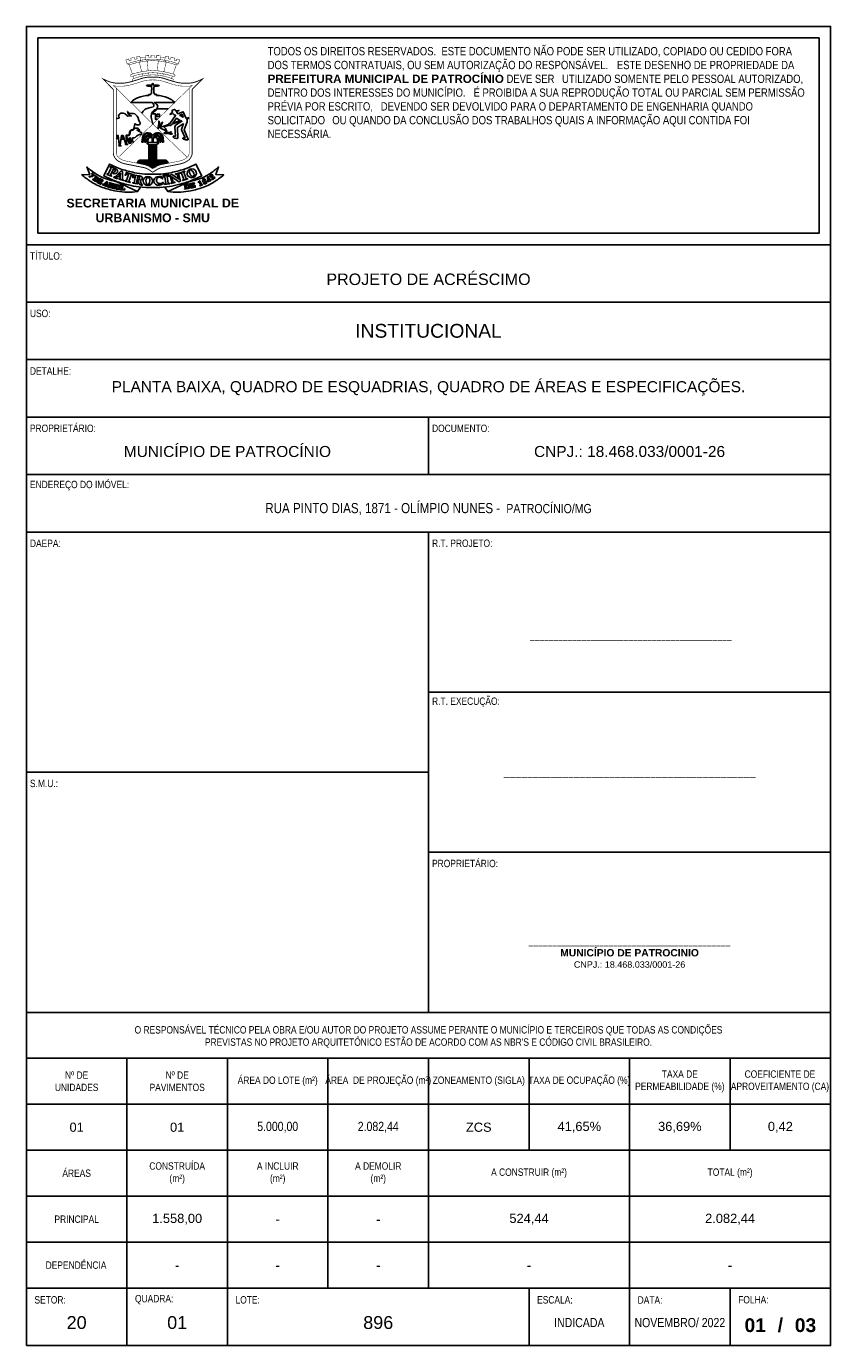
# Model space of a CAD drawing. Header units: millimetres. Extents: x -80 to 444, y 0 to 170.
# Tile 36 of 133: x 68 to 86, y 142 to 170. Entities that reach past the tile are written whole.
import ezdxf

# ---------------------------------------------------------------- set-up
doc = ezdxf.new("R2010")
doc.units = ezdxf.units.MM
doc.styles.add('FORMATO', font='technic_.ttf')
doc.styles.add('R060E100', font='technic_.ttf', dxfattribs={"height": 16})
doc.styles.get("Standard").update_dxf_attribs({"font": 'arial.ttf'})

msp = doc.modelspace()

# ---------------------------------------------------------------- linework, layer by layer
at = {"color": 6}
for p, q in [((77.0211, 161.9875), (77.0211, 160.7375)), ((77.0211, 149.0375), (77.0211, 159.4875)), ((77.0211, 154.2625), (68.2711, 154.2625)), ((81.3961, 141.7875), (81.3961, 143.0375))]:
    msp.add_line(p, q, dxfattribs=at)
msp.add_lwpolyline([(68.2711, 141.7875), (68.2711, 170.4875), (85.7711, 170.4875), (85.7711, 141.7875)], close=True, dxfattribs=at)
at = {"color": 2}
msp.add_lwpolyline([(68.5211, 165.9875), (85.5211, 165.9875), (85.5211, 170.2375), (68.5211, 170.2375)], close=True, dxfattribs=at)
at = {"color": 1, "const_width": 0.00979}
for points in [[(70.5781, 169.4532), (70.5078, 169.6513), (70.4636, 169.6723), (70.4352, 169.7587, -0.0101119), (70.496, 169.7801), (70.5093, 169.737), (70.5522, 169.7503), (70.5393, 169.7937, -0.0135349), (70.6226, 169.8161), (70.6345, 169.7708), (70.6831, 169.7827), (70.6709, 169.8269, -0.0105173), (70.7368, 169.8391), (70.7477, 169.8048), (70.7642, 169.7522), (70.7291, 169.7101), (70.7782, 169.5017)], [(71.5787, 169.6723, 0.0825429), (71.0211, 169.7767, 0.0825429), (70.4636, 169.6723)], [(71.5345, 169.6513, 0.0722397), (71.0211, 169.744, 0.0722397), (70.5078, 169.6513)], [(70.8611, 169.8132, 0.0704916), (70.7495, 169.799)], [(70.9203, 169.5215), (70.902, 169.736), (70.8609, 169.766), (70.8613, 169.8545, -0.0118928), (70.937, 169.8591), (70.9366, 169.8109), (70.9835, 169.8113), (70.9835, 169.8601, -0.005908), (71.0211, 169.8599, -0.005908), (71.0588, 169.8601), (71.0588, 169.8113), (71.1057, 169.8109), (71.1053, 169.8591, -0.0118928), (71.181, 169.8545), (71.1813, 169.766), (71.1402, 169.736), (71.1219, 169.5215)], [(71.2928, 169.799, 0.0704916), (71.1811, 169.8132)], [(71.4642, 169.4532), (71.5345, 169.6513), (71.5787, 169.6723), (71.6071, 169.7587, 0.0101119), (71.5463, 169.7801), (71.533, 169.737), (71.4901, 169.7503), (71.503, 169.7937, 0.0135349), (71.4197, 169.8161), (71.4078, 169.7708), (71.3591, 169.7827), (71.3714, 169.8269, 0.0105173), (71.3055, 169.8391), (71.2946, 169.8048), (71.278, 169.7522), (71.3132, 169.7101), (71.2641, 169.5017)], [(71.437, 169.3003, 0.565968), (71.4673, 169.3272, 0.2738554), (71.4492, 169.3477, 0.0818369), (71.0211, 169.4343, 0.0818369), (70.5931, 169.3477, 0.2738554), (70.575, 169.3272, 0.565968), (70.6053, 169.3003)]]:
    msp.add_lwpolyline(points, format="xyb", dxfattribs=at)
at = {"color": 1}
for points, const_width in [([(70.7555, 169.3479, -0.0171122), (70.5142, 169.2749, -0.0594928), (70.3476, 169.2512, -0.0110952), (70.2544, 169.2512, -0.0879771), (70.0543, 169.2913), (69.9409, 169.3421), (70.1639, 169.1148), (70.1639, 167.732, 0.0798337), (70.1736, 167.6774, 0.1642576), (70.2635, 167.562, 0.0972303), (70.4262, 167.4951), (70.8191, 167.4172, -0.0949465), (70.9243, 167.3761), (71.0211, 167.3151), (71.1179, 167.3761, -0.0949465), (71.2232, 167.4172), (71.6161, 167.4951, 0.0972303), (71.7788, 167.562, 0.1642576), (71.8686, 167.6774, 0.0798337), (71.8784, 167.732), (71.8784, 169.1148), (72.1014, 169.3421), (71.9879, 169.2913, -0.0879771), (71.7879, 169.2512, -0.0110952), (71.6947, 169.2512, -0.0594928), (71.5281, 169.2749, -0.0171122), (71.2868, 169.3479, 0.0972383), (71.0211, 169.3839, 0.0972383)], 0.0196), ([(70.555, 169.4447, 0.2738554), (70.537, 169.4242, 0.565968), (70.5672, 169.3973, -0.0759365), (71.0211, 169.4805, -0.0759365), (71.475, 169.3973, 0.565968), (71.5053, 169.4242, 0.2738554), (71.4873, 169.4447, 0.0709109), (71.0211, 169.5281, 0.0709109)], 0.00979), ([(70.7763, 169.2868, -0.0171122), (70.5308, 169.2124, -0.0594928), (70.349, 169.1866, -0.0110952), (70.253, 169.1866, -0.1039794), (70.1582, 169.2037), (70.2285, 169.1412), (70.2285, 167.7326, 0.0787036), (70.2346, 167.6987, 0.1642576), (70.2991, 167.6159, 0.0972303), (70.4388, 167.5585), (70.8312, 167.4806, -0.0946451), (70.9587, 167.4307), (71.0211, 167.3915), (71.0835, 167.4307, -0.0946451), (71.211, 167.4806), (71.6035, 167.5585, 0.0972303), (71.7432, 167.6159, 0.1642576), (71.8077, 167.6987, 0.0787036), (71.8138, 167.7326), (71.8138, 169.1412), (71.8841, 169.2037, -0.1039794), (71.7893, 169.1866, -0.0110952), (71.6932, 169.1866, -0.0594928), (71.5115, 169.2124, -0.0171122), (71.266, 169.2868, 0.084475), (71.0227, 169.3226, 0.085264)], 0.00979)]:
    msp.add_lwpolyline(points, format="xyb", close=True, dxfattribs=dict(at, const_width=const_width))
at = {"color": 1, "const_width": 0.00979}
for points in [[(70.6129, 169.3551), (70.5947, 169.4065)], [(70.8008, 169.408), (70.7894, 169.4558)], [(70.9282, 169.4277), (70.9243, 169.4745)], [(71.114, 169.4277), (71.118, 169.4745)], [(71.2415, 169.408), (71.2528, 169.4558)], [(71.4293, 169.3551), (71.4476, 169.4065)], [(70.2285, 169.1412), (71.0211, 168.3625), (70.2714, 167.6388)], [(71.7708, 167.6388), (71.0211, 168.3625), (71.8138, 169.1412)]]:
    msp.add_lwpolyline(points, dxfattribs=at)
at = {"color": 1}
for points in [[(70.9996, 169.1225), (71.0009, 169.1395, 0.1753675), (70.9966, 169.1591, -0.1525632), (70.992, 169.1883), (70.9191, 169.1838), (70.9195, 169.1939), (70.9178, 169.1947), (70.9124, 169.1936, -0.0109776), (70.9015, 169.1916, -0.2264449), (70.8956, 169.1934), (70.9012, 169.1946), (70.8852, 169.1967, -0.8279357), (70.885, 169.2007), (70.895, 169.2041, -0.1271777), (70.9178, 169.2057), (70.9191, 169.2108), (71.009, 169.2129), (71.0098, 169.2359, -0.3094406), (71.0211, 169.2513)], [(71.0427, 169.1225), (71.0413, 169.1395, -0.1753675), (71.0457, 169.1591, 0.1525632), (71.0503, 169.1883), (71.1231, 169.1838), (71.1228, 169.1939), (71.1245, 169.1947), (71.1299, 169.1936, 0.0109776), (71.1408, 169.1916, 0.2264449), (71.1467, 169.1934), (71.1411, 169.1946), (71.1571, 169.1967, 0.8279357), (71.1573, 169.2007), (71.1473, 169.2041, 0.1271777), (71.1245, 169.2057), (71.1231, 169.2108), (71.0332, 169.2129), (71.0325, 169.2359, 0.3094406), (71.0211, 169.2513)], [(71.002, 168.8338), (70.5409, 168.8343), (70.5811, 168.8679, -0.0792331), (70.6921, 168.9341, -0.0836903), (70.9387, 168.9872), (70.9387, 169.009), (70.9795, 169.009), (70.9795, 169.024), (70.9942, 169.024)], [(70.7835, 168.596), (70.7994, 168.6229, -0.1501679), (70.8734, 168.6906, -0.0699618), (70.9698, 168.7207, 0.0780417), (71.0299, 168.7405, 0.3306951), (71.0462, 168.7736, 0.2292163), (71.002, 168.8338)], [(71.0211, 168.3625), (70.9984, 168.4462, -0.1189674), (70.9946, 168.579, -0.1256689), (71.0265, 168.6437, -0.1330422), (71.0658, 168.6704, 0.2139135), (71.1277, 168.7287, 0.2204676), (71.1263, 168.7649, 0.2068478), (71.0426, 168.8338)], [(71.0426, 168.8338), (71.5014, 168.8343), (71.4611, 168.8679, 0.0792331), (71.3501, 168.9341, 0.0836903), (71.1036, 168.9872), (71.1036, 169.009), (71.0628, 169.009), (71.0628, 169.024), (71.0481, 169.024)], [(70.2285, 168.4862), (70.2551, 168.4869), (70.2852, 168.4904, 0.3498893), (70.2881, 168.4932, 0.1508016), (70.2834, 168.5173, -0.2455834), (70.2831, 168.5527, -0.0958284), (70.306, 168.5819, -0.3272035), (70.4049, 168.5901, 0.0101999), (70.4264, 168.5776, -0.0739811), (70.457, 168.554, -0.071794), (70.4731, 168.5316), (70.5042, 168.5388), (70.531, 168.543, -0.1166307), (70.5554, 168.5412), (70.5311, 168.5503, -0.1539762), (70.503, 168.5723), (70.4875, 168.5944, -0.1279971), (70.4714, 168.6374), (70.4802, 168.6241, 0.0776904), (70.4909, 168.6123, 0.0761057), (70.5243, 168.593, 0.1372627), (70.5408, 168.5913, -0.0872321), (70.5998, 168.5913, -0.1312138), (70.6539, 168.5661, -0.1542554), (70.702, 168.4908, 0.0252133), (70.7134, 168.4554, 0.0510708), (70.7349, 168.4125, -0.0259558), (70.7394, 168.4046, 0.0209291), (70.744, 168.3961, -0.2164991), (70.7467, 168.374, -0.1211261), (70.7313, 168.3487, -0.3471051), (70.7145, 168.3468, 0.2647657), (70.7106, 168.3469, -0.1335941), (70.6852, 168.3414, -0.1548185), (70.6618, 168.3501, 0.0061902), (70.6326, 168.3724), (70.6211, 168.3303), (70.6154, 168.2903, -0.0946831), (70.6032, 168.255, -0.2588371), (70.5778, 168.2396, 0.3103352), (70.5241, 168.1997, 0.068396), (70.5159, 168.1573, -0.2503229), (70.4946, 168.1223), (70.4394, 168.1187), (70.4527, 167.9496), (70.4772, 167.9164), (70.4278, 167.9192), (70.4293, 167.9459), (70.3757, 168.1103), (70.3406, 168.1103), (70.3141, 167.9136), (70.3319, 167.887), (70.283, 167.887), (70.2885, 167.9166), (70.2688, 168.1111), (70.2285, 168.1111)], [(71.7471, 168.4846), (71.6829, 168.6293), (71.5627, 168.5872, -0.6036909), (71.5569, 168.5925, 0.3225458), (71.5401, 168.6372), (71.5893, 168.6586), (71.523, 168.6504), (71.5009, 168.6805, 0.350927), (71.4936, 168.6825), (71.4466, 168.6676, 0.371909), (71.4416, 168.6596, 0.0634966), (71.452, 168.6244), (71.3954, 168.5703), (71.4568, 168.5956, -0.3927287), (71.4603, 168.5943, 0.2449148), (71.515, 168.5548, -0.4927638), (71.517, 168.5512), (71.4003, 168.3809), (71.3816, 168.3758), (71.3644, 168.3512)], [(71.7925, 168.0254), (71.7033, 168.2396), (71.7663, 168.4123, 0.2962344), (71.7525, 168.4725)], [(71.1323, 168.2751), (71.1382, 168.3032, -0.0139651), (71.1503, 168.3536, 0.1321923), (71.1503, 168.4198, -0.8419479), (71.1592, 168.4239, -0.2175372), (71.1686, 168.3714, 0.0252836), (71.1558, 168.3087), (71.1719, 168.3237, 0.1023303), (71.2264, 168.4004, -0.9921758), (71.2353, 168.3966, -0.1084767), (71.1573, 168.2861, 0.3156258), (71.1547, 168.2743)], [(71.2434, 168.309, 0.5580831), (71.1879, 168.272)], [(71.1879, 168.272), (71.3254, 168.2079), (71.3064, 168.2473, 0.1393815), (71.2591, 168.3005)], [(71.3852, 168.1674, 0.0548405), (71.444, 168.1561, -0.8390859), (71.4448, 168.1476, -0.2090551), (71.3651, 168.1592, 0.1994227), (71.3527, 168.1612, -0.1161258), (71.2693, 168.1612, -0.8809874), (71.2704, 168.1713), (71.3091, 168.17, 0.0569376), (71.3364, 168.1722), (71.3084, 168.1869, -0.2703294), (71.2974, 168.2043)], [(71.355, 168.1787), (71.3701, 168.1771, 0.0977281), (71.383, 168.1783, 0.0423412), (71.4077, 168.1878, -0.1562378), (71.4238, 168.19, -0.7348742), (71.4249, 168.1817, -0.0724375), (71.386, 168.1699, 0.6281294), (71.3852, 168.1674)], [(71.4371, 168.3625), (71.4202, 168.3414, -0.201937), (71.41, 168.3358, 0.3341121), (71.4062, 168.3323, -0.7273895), (71.3937, 168.3307, 0.1045476), (71.3919, 168.333, 0.3699832), (71.3892, 168.333, -0.6686331), (71.3812, 168.3371, 0.5231921), (71.3761, 168.3413)], [(71.6878, 168.375), (71.5612, 168.2906), (71.5681, 168.0626, -0.544415), (71.5467, 168.0479), (71.4963, 168.0591, -0.2092755), (71.4665, 168.081, -0.5227515), (71.4765, 168.1024, -0.2023617), (71.5024, 168.0964, 0.2295594), (71.5137, 168.0943, 0.3934708), (71.516, 168.0981), (71.5045, 168.2954, -0.2047689), (71.5195, 168.3371), (71.6538, 168.4226, 0.6252674), (71.6532, 168.4274, -0.0871836), (71.6418, 168.4339)], [(71.6878, 168.375), (71.6476, 168.2473, 0.2192635), (71.6492, 168.2346), (71.7237, 168.0645, -0.2927298), (71.7226, 168.0575, -0.3674289), (71.7161, 168.0566, 0.1514547), (71.6905, 168.0635, 0.2643945), (71.676, 168.0546, 0.4364817), (71.6808, 168.0405, 0.0114314), (71.7159, 168.0256, 0.1512931), (71.7891, 168.0199, 0.4169046), (71.7925, 168.0254)], [(70.2285, 168.0625), (70.2415, 168.053, 0.059047), (70.2658, 168.0436)], [(70.3397, 168.0309, 0.0487975), (70.3908, 168.0323)], [(70.8275, 168.0781), (70.8258, 168.0659, 0.0128134), (70.815, 167.9703)], [(71.2148, 168.0781), (71.2165, 168.0659, -0.0128134), (71.2273, 167.9703)], [(70.6904, 166.8919), (70.6337, 166.8869, -0.0719824), (70.1899, 166.9118, -0.0372181), (69.9296, 166.985, -0.0570973), (69.6623, 167.1183, -0.0327185), (69.4759, 167.2577), (69.6515, 167.2664), (69.5877, 167.4316), (69.66, 167.3704, 0.0511682), (69.8566, 167.2358, 0.0859639), (70.2107, 167.1159)], [(70.6847, 167.5097, -0.3730721), (70.7652, 167.5795), (71.2771, 167.5795)], [(70.7093, 167.5048), (70.7304, 167.548, 1.0483596), (70.7216, 167.5518), (70.697, 167.5073)], [(70.7408, 167.4986), (70.7617, 167.5485, 1.0483596), (70.7527, 167.5518), (70.7283, 167.501)], [(70.7713, 167.4925), (70.7947, 167.5486, 1.0483596), (70.7857, 167.5518), (70.7586, 167.495)], [(70.8071, 167.4854), (70.8259, 167.5493, 1.0483596), (70.8165, 167.5516), (70.7943, 167.4879)], [(70.8423, 167.4784), (70.858, 167.5497, 1.0483596), (70.8485, 167.5513), (70.8293, 167.481)], [(70.8764, 167.4692), (70.8905, 167.5502, 1.0483596), (70.8809, 167.5514), (70.8632, 167.4731)], [(70.9089, 167.4569), (70.9213, 167.5504, 1.0483596), (70.9117, 167.5512), (70.8954, 167.4624)], [(70.9477, 167.4374), (70.9553, 167.5507, 1.0483596), (70.9456, 167.5509), (70.9334, 167.4453)], [(70.9791, 167.4179), (70.9879, 167.5507, 1.0483596), (70.9783, 167.5509), (70.9639, 167.4275)], [(71.0033, 167.4027), (71.0109, 167.5506, -0.1636471), (71.0136, 167.5542, -0.1532159), (71.0172, 167.5553), (71.0251, 167.5553)], [(71.0389, 167.4027), (71.0313, 167.5506, 0.1636471), (71.0286, 167.5542, 0.1532159), (71.0251, 167.5553)], [(71.0632, 167.4179), (71.0544, 167.5507, -1.0483596), (71.064, 167.5509), (71.0784, 167.4275)], [(71.0945, 167.4374), (71.087, 167.5507, -1.0483596), (71.0966, 167.5509), (71.1089, 167.4453)], [(71.1333, 167.4569), (71.121, 167.5504, -1.0483596), (71.1306, 167.5512), (71.1468, 167.4624)], [(71.1659, 167.4692), (71.1518, 167.5502, -1.0483596), (71.1614, 167.5514), (71.179, 167.4731)], [(71.2, 167.4784), (71.1842, 167.5497, -1.0483596), (71.1937, 167.5513), (71.2129, 167.481)], [(71.2352, 167.4854), (71.2164, 167.5493, -1.0483596), (71.2257, 167.5516), (71.2479, 167.4879)], [(71.2709, 167.4925), (71.2475, 167.5486, -1.0483596), (71.2566, 167.5518), (71.2837, 167.495)], [(71.3576, 167.5097, 0.3730721), (71.2771, 167.5795)], [(71.3015, 167.4986), (71.2806, 167.5485, -1.0483596), (71.2896, 167.5518), (71.3139, 167.501)], [(71.333, 167.5048), (71.3118, 167.548, -1.0483596), (71.3207, 167.5518), (71.3453, 167.5073)], [(71.3519, 166.8919), (71.4086, 166.8869, 0.0719824), (71.8523, 166.9118, 0.0372181), (72.1127, 166.985, 0.0570973), (72.3799, 167.1183, 0.0327185), (72.5664, 167.2577), (72.3908, 167.2664), (72.4545, 167.4316), (72.3823, 167.3704, -0.0511682), (72.1857, 167.2358, -0.0859639), (71.8316, 167.1159)], [(71.1561, 167.2227), (71.2027, 167.2219), (71.2199, 167.2213, -0.2702252), (71.2311, 167.207), (71.2338, 167.1668, -0.8026886), (71.23, 167.1657, 0.0740355), (71.2067, 167.1962, 0.2045789), (71.1441, 167.2054, 0.0810479), (71.1169, 167.1851, 0.1192834), (71.1012, 167.1518, 0.1931852), (71.121, 167.0909, 0.2314151), (71.167, 167.0659, 0.0219803), (71.1931, 167.0669, 0.1996064), (71.2428, 167.0924, -0.7686045), (71.2552, 167.0866)]]:
    msp.add_lwpolyline(points, format="xyb", dxfattribs=at)
for points in [[(71.1271, 168.4666), (71.0784, 168.4666), (71.0784, 168.5884), (71.0117, 168.5884), (71.1276, 168.6937), (71.3593, 168.6947)], [(71.6209, 168.4406), (71.5393, 168.4886), (71.456, 168.3831)], [(71.8138, 168.5078), (71.7471, 168.4846)], [(71.8138, 168.4938), (71.7525, 168.4725)], [(71.1323, 168.2751), (71.1547, 168.2743)], [(71.3644, 168.3512), (71.2434, 168.309)], [(71.3761, 168.3413), (71.2591, 168.3005)], [(71.2974, 168.2043), (71.355, 168.1787)], [(71.6418, 168.4339), (71.4371, 168.3625)], [(71.6209, 168.4406), (71.456, 168.3831)], [(70.2658, 168.0436), (70.26, 168.1013), (70.2285, 168.1013)], [(70.3908, 168.0323), (70.3686, 168.1005), (70.3491, 168.1005), (70.3397, 168.0309)], [(70.7861, 167.9699), (70.7956, 168.0636)], [(70.7861, 167.9699), (70.815, 167.9703)], [(70.8447, 167.9699), (70.8676, 167.9699)], [(71.1375, 167.9631), (70.9048, 167.9631), (70.8928, 167.9435), (70.9365, 167.9074), (71.1058, 167.9074)], [(70.8998, 167.9699), (70.9161, 167.9699)], [(70.9365, 167.5795), (70.9365, 167.8957), (70.9407, 167.8957), (70.9407, 167.5795)], [(70.9538, 167.5795), (70.9538, 167.8957), (70.9819, 167.8957), (70.9819, 167.5795)], [(71.0017, 167.5795), (71.0017, 167.8957), (71.0406, 167.8957)], [(71.0113, 168.0335), (71.0113, 167.9631)], [(71.031, 168.0335), (71.031, 167.9631)], [(71.0406, 167.8957), (71.0406, 167.5795)], [(71.0885, 167.5795), (71.0885, 167.8957), (71.0604, 167.8957), (71.0604, 167.5795)], [(71.1058, 167.5795), (71.1058, 167.8957), (71.1016, 167.8957), (71.1016, 167.5795)], [(71.1058, 167.9074), (71.1495, 167.9435), (71.1375, 167.9631)], [(71.1424, 167.9699), (71.1262, 167.9699)], [(71.1976, 167.9699), (71.1747, 167.9699)], [(71.2562, 167.9699), (71.2273, 167.9703)], [(71.2562, 167.9699), (71.2467, 168.0636)], [(70.1287, 167.1541), (70.6904, 166.8919), (70.7553, 166.9914)], [(71.9135, 167.1541), (71.3519, 166.8919), (71.287, 166.9914)]]:
    msp.add_lwpolyline(points, dxfattribs=at)
for points in [[(71.1076, 168.5779), (71.1655, 168.5779), (71.1655, 168.5254), (71.1076, 168.5254)], [(71.6029, 168.5529), (71.6579, 168.5756), (71.6847, 168.5137)], [(70.2813, 167.1657), (70.3837, 167.1316), (70.3837, 167.1446), (70.3629, 167.1558), (70.3629, 167.329), (70.3319, 167.3441), (70.202, 167.2109), (70.1798, 167.211), (70.1712, 167.2006), (70.2496, 167.1738), (70.2502, 167.188), (70.2314, 167.1986), (70.257, 167.2284), (70.3146, 167.2107), (70.3146, 167.1729), (70.2868, 167.1756)], [(71.616, 167.3008), (71.7151, 167.3384), (71.7203, 167.3273), (71.6971, 167.3138), (71.7495, 167.1743), (71.7759, 167.1786), (71.7811, 167.1684), (71.6769, 167.1327), (71.6752, 167.142), (71.6998, 167.1576), (71.6467, 167.2951), (71.6187, 167.2914)], [(70.0293, 167.0111), (70.0305, 167.1027), (70.0125, 167.1109), (69.944, 167.0451), (69.9308, 167.0457), (69.9264, 167.0415), (69.9697, 167.0224), (69.9696, 167.0293), (69.961, 167.0374), (69.9724, 167.0517), (70.0019, 167.0404), (70.0019, 167.0228), (69.989, 167.0241), (69.9833, 167.0185), (70.0362, 166.9984), (70.0359, 167.0059)], [(69.9816, 167.0606), (70.0019, 167.0525), (70.0051, 167.085)], [(70.2526, 166.9478), (70.3078, 166.9379), (70.3071, 166.9442), (70.2933, 166.951), (70.3082, 167.0261), (70.3234, 167.0271), (70.3222, 167.0342), (70.2705, 167.0416), (70.2661, 167.0361), (70.2807, 167.0304), (70.266, 166.9558), (70.2566, 166.9547)], [(70.2733, 167.2453), (70.3152, 167.2322), (70.3169, 167.2931)], [(70.4138, 167.1223), (70.5287, 167.0887), (70.5287, 167.1022), (70.5009, 167.1145), (70.5479, 167.2494), (70.5856, 167.2363), (70.5875, 167.1976), (70.6029, 167.1989), (70.6126, 167.2563), (70.4465, 167.3059), (70.4193, 167.2506), (70.4341, 167.248), (70.4569, 167.2763), (70.4967, 167.2642), (70.4493, 167.1312), (70.4176, 167.1335)], [(71.2506, 167.2256), (71.3568, 167.2431), (71.3596, 167.2312), (71.3342, 167.2225), (71.3582, 167.0755), (71.3849, 167.0745), (71.3879, 167.0635), (71.2788, 167.049), (71.2789, 167.0584), (71.3061, 167.0689), (71.2811, 167.2141), (71.2529, 167.216)], [(71.2509, 167.2337), (71.3565, 167.2586), (71.3547, 167.2769), (71.2507, 167.2446)], [(71.4217, 167.0686), (71.4207, 167.079), (71.4416, 167.0893), (71.4026, 167.2326), (71.3717, 167.2322), (71.3686, 167.2448), (71.4469, 167.2638), (71.5854, 167.1653), (71.5557, 167.2714), (71.5172, 167.2678), (71.5159, 167.2784), (71.5999, 167.3007), (71.6051, 167.2913), (71.5814, 167.2782), (71.6268, 167.1189), (71.5851, 167.1069), (71.433, 167.2162), (71.4686, 167.099), (71.5013, 167.0978), (71.5058, 167.0889)], [(72.2315, 167.1357), (72.2238, 167.1811), (72.2477, 167.1461)]]:
    msp.add_lwpolyline(points, close=True, dxfattribs=at)
for points in [[(70.4568, 168.0495), (70.4536, 168.1096), (70.4801, 168.1108, 0.0803253), (70.5049, 168.116, 0.158746), (70.5133, 168.1228, 0.0286502), (70.5219, 168.1379, 0.1043628), (70.5271, 168.1581, -0.0317452), (70.5292, 168.1775, -0.0349798), (70.5331, 168.1931, -0.0801612), (70.5405, 168.2076, -0.0260052), (70.5489, 168.2179, -0.2284675), (70.5787, 168.23, 0.3261756), (70.6147, 168.253, -0.3232693), (70.6469, 168.2737), (70.691, 168.2723, -0.2200569), (70.7112, 168.2621, -0.0544939), (70.735, 168.2244), (70.7161, 168.2255, -0.0423738), (70.6761, 168.2313), (70.6933, 168.2207, 0.0501225), (70.7775, 168.1803), (70.7711, 168.1356), (70.7409, 168.1342, 0.1464232), (70.6984, 168.1192, 0.0097094), (70.6381, 168.0735, -0.2372095), (70.5829, 168.0622), (70.5831, 168.0004), (70.6035, 167.9728), (70.5591, 167.9728), (70.5343, 168.0625), (70.5185, 168.0625), (70.5219, 167.9786), (70.5447, 167.945), (70.4991, 167.9483), (70.4942, 167.9723), (70.4751, 168.0563)], [(71.1958, 167.2754, 0.0460718), (71.4212, 167.305, 0.0202553), (71.6909, 167.3775), (71.8026, 167.4194), (71.9593, 167.4914), (72.0873, 167.233), (71.9306, 167.1611), (71.8272, 167.1192, -0.0234713), (71.5492, 167.0394, -0.0187625), (71.3238, 166.9944, -0.0281937), (71.0211, 166.9847, -0.0281937), (70.7184, 166.9944, -0.0187625), (70.4931, 167.0394, -0.0234713), (70.2151, 167.1192), (70.1116, 167.1611), (69.955, 167.233), (70.083, 167.4914), (70.2397, 167.4194), (70.3514, 167.3775, 0.0202553), (70.6211, 167.305, 0.0460718), (70.8465, 167.2754, 0.0090336), (71.0211, 167.272, 0.0090336)], [(70.0191, 167.2679), (70.1239, 167.2255), (70.1239, 167.2349), (70.1002, 167.2526), (70.1659, 167.3873), (70.1877, 167.377, -0.4308266), (70.198, 167.3336), (70.1871, 167.32, -0.3301327), (70.144, 167.3153, 0.8964777), (70.1356, 167.3055, 0.3766207), (70.2351, 167.2962, 0.5920911), (70.2242, 167.3827), (70.1058, 167.4372, 1.1798119), (70.1007, 167.4186, -0.4071479), (70.1119, 167.4052, -0.0944106), (70.1095, 167.3963), (70.0984, 167.3728), (70.0499, 167.2765), (70.0275, 167.278)], [(69.7065, 167.2919), (69.7536, 167.253, -0.5432104), (69.7529, 167.247, -0.0649255), (69.6457, 167.2103, -0.3056592), (69.6345, 167.2149, -0.5414129), (69.636, 167.2183, 0.1215777), (69.7179, 167.2541), (69.6931, 167.2753, -0.4149444), (69.6925, 167.2832, -0.0566407), (69.7019, 167.2919, -0.3284654)], [(69.732, 167.1567), (69.7796, 167.2172, 0.5286705), (69.7789, 167.2193, -0.2626963), (69.7695, 167.229, -0.5623733), (69.7737, 167.2334), (69.8322, 167.1961, -0.3141666), (69.8491, 167.1556, -0.5019414), (69.7681, 167.1188), (69.7177, 167.1513, -0.2587717), (69.7137, 167.1588, -0.6476577), (69.7225, 167.1625, 0.1544021)], [(69.7564, 167.1422), (69.8023, 167.2044), (69.8141, 167.1936, -0.2866513), (69.8205, 167.1699, -0.0955745), (69.8051, 167.1404, -0.3169183), (69.7736, 167.1311, -0.1218578)], [(69.894, 167.0532), (69.9132, 167.0766, 0.9223567), (69.907, 167.0826, 0.0195208), (69.8914, 167.0677, -0.3870576), (69.8874, 167.0674), (69.8578, 167.0849, -0.4861728), (69.857, 167.0912), (69.8689, 167.1127, -0.4259892), (69.8729, 167.1138, 0.040372), (69.8874, 167.1065, -0.4437247), (69.8898, 167.1, -0.0162145), (69.8881, 167.0903), (69.8919, 167.0882), (69.911, 167.1205, 0.9985904), (69.9074, 167.1247), (69.8977, 167.1154), (69.8773, 167.1246), (69.8903, 167.1513), (69.924, 167.1349, -0.314626), (69.9256, 167.1322), (69.9215, 167.1193, 0.992119), (69.9293, 167.1167), (69.9403, 167.1388), (69.8659, 167.1761, 0.5136072), (69.8592, 167.1726), (69.8641, 167.1676, -0.3045319), (69.8655, 167.1605), (69.8319, 167.1019, -0.2105703), (69.8269, 167.0982, -0.1334378), (69.8163, 167.0987, 0.6255749), (69.8114, 167.0936), (69.8844, 167.0543, 0.1942123)], [(70.0403, 166.9968), (70.1144, 166.9751, 0.5950341), (70.1448, 167.0057, 0.222158), (70.126, 167.0268), (70.134, 167.0279, 0.7977212), (70.1379, 167.0702), (70.0732, 167.0894, 0.7072236), (70.0702, 167.0852), (70.0741, 167.0816, -0.1962732), (70.077, 167.0751), (70.0555, 167.0105, -0.0556629), (70.0524, 167.0037), (70.0429, 167.0034)], [(70.1049, 167.0705), (70.096, 167.0397), (70.104, 167.038, 0.8577137), (70.116, 167.069, 0.1963354)], [(70.1579, 166.9756), (70.145, 166.9739), (70.1412, 166.969), (70.194, 166.9568), (70.1925, 166.9636), (70.1823, 166.9693), (70.1899, 166.9968), (70.2006, 166.9942), (70.2087, 166.9668, 0.2169937), (70.228, 166.9483, 0.0009399), (70.2433, 166.943, 0.2723686), (70.2477, 166.9438, 0.5049076), (70.2473, 166.9484, -0.2220291), (70.2367, 166.9641, 0.0932971), (70.2251, 166.9967, -0.4179832), (70.2257, 166.9991), (70.2365, 167.0013, 0.6929144), (70.2434, 167.0453), (70.1696, 167.0645, 0.8808916), (70.1663, 167.0562, -0.0492997), (70.1731, 167.0515, -0.4119083), (70.1735, 167.0466)], [(70.1914, 167.0072), (70.2013, 167.0483), (70.2089, 167.0449, -0.3062738), (70.2201, 167.0266, -0.1976902), (70.2114, 167.0079, -0.2317516), (70.2012, 167.0049, -0.0335457)], [(70.5848, 167.0785), (70.6878, 167.0592), (70.6884, 167.0704), (70.6656, 167.0782), (70.6766, 167.1334), (70.6864, 167.1336), (70.7228, 167.0606, 0.1746303), (70.7317, 167.0521, -0.0210108), (70.7537, 167.0412, 0.1108634), (70.7932, 167.0299), (70.7955, 167.0379), (70.7878, 167.044, -0.0966629), (70.7766, 167.0572, -0.0552111), (70.7458, 167.1289, -0.3481475), (70.7491, 167.1372, -0.0545272), (70.7718, 167.1472, 0.3017731), (70.7888, 167.1684, 0.147969), (70.7898, 167.2026, 0.1389218), (70.7738, 167.2227, 0.0689416), (70.7285, 167.2389), (70.6255, 167.2534), (70.6214, 167.2437), (70.6451, 167.2361), (70.6144, 167.0873), (70.5862, 167.0863)], [(70.6953, 167.2273), (70.6784, 167.1469), (70.7004, 167.1462, 0.3700116), (70.7311, 167.1708, 0.1151386), (70.7307, 167.2004, 0.2858372)], [(71.7121, 167.0375), (71.7274, 166.961, -0.3955286), (71.7247, 166.9567, 0.0122301), (71.7139, 166.9537, 0.8807358), (71.715, 166.9474), (71.7909, 166.9582, 0.2937965), (71.825, 166.9906, 0.1994805), (71.8235, 167.0321, 0.3073147), (71.7847, 167.0592), (71.7027, 167.0499, 0.4421056), (71.6955, 167.0399, 0.4784128), (71.6969, 167.0391), (71.708, 167.0395, -0.2636348)], [(71.7421, 167.0442), (71.7575, 166.9645), (71.7737, 166.9678, 0.3447034), (71.7931, 166.9983, 0.2174796), (71.7838, 167.0304, 0.2724135), (71.7511, 167.0459, 0.0505764)], [(71.8556, 166.9666), (71.9465, 166.9887), (71.9459, 167.017, 0.7656565), (71.9367, 167.0193), (71.9361, 166.9999), (71.8932, 166.9897), (71.8836, 167.0219), (71.9038, 167.028), (71.913, 167.0163), (71.9198, 167.0181), (71.9101, 167.0545), (71.9038, 167.0528), (71.9038, 167.0373), (71.8809, 167.0309), (71.8718, 167.0633), (71.9128, 167.0734), (71.9207, 167.0596, 0.9926017), (71.9276, 167.0635, -0.0815327), (71.9194, 167.0869), (71.8296, 167.0669, 0.8302167), (71.83, 167.0571), (71.8424, 167.0584), (71.862, 166.9822), (71.8541, 166.9748, 0.5458928)], [(72.0511, 167.0214), (72.1014, 167.041, 1.091405), (72.0978, 167.0484, -0.1182519), (72.0857, 167.0445, -0.3706715), (72.0816, 167.0476), (72.0454, 167.1281, 0.5206973), (72.0389, 167.1293), (72.014, 167.1052, 0.6030092), (72.0167, 167.0962), (72.0315, 167.1026), (72.0582, 167.0412, -0.2473091), (72.0577, 167.0346, -0.2059485), (72.0501, 167.0293, 0.9316202)], [(72.1286, 167.1061), (72.1246, 167.0983, 0.3802231), (72.132, 167.0696, 0.2123795), (72.169, 167.0632, 0.3361292), (72.1961, 167.097, 0.3651136), (72.1619, 167.1272), (72.1644, 167.1314, 0.5560021), (72.1452, 167.1679, 0.1188674), (72.1264, 167.1666, 0.3823075), (72.1014, 167.1323, 0.3667708)], [(72.1489, 167.1283), (72.1238, 167.1375, -0.421403), (72.1206, 167.1461), (72.1223, 167.1492, -0.4929162), (72.1377, 167.1536, -0.3373206)], [(72.1418, 167.1051), (72.1691, 167.098, -0.3393514), (72.1769, 167.088, -0.3553599), (72.167, 167.0756, -0.2880388), (72.1488, 167.0822, -0.0741809), (72.1425, 167.0932, -0.1520368)], [(72.2098, 167.2023), (72.2186, 167.121, 0.5062329), (72.2327, 167.1155), (72.2552, 167.1298), (72.2656, 167.1165), (72.2854, 167.1321), (72.2755, 167.1448), (72.2857, 167.1525), (72.2777, 167.1631), (72.2714, 167.1578, -0.4216062), (72.2662, 167.1588), (72.2302, 167.2144, 0.3470052), (72.223, 167.2172, 0.1245378), (72.2128, 167.211, 0.2252861)], [(72.3795, 167.1981), (72.3253, 167.155), (72.3152, 167.1643), (72.3152, 167.2097, 0.1616122), (72.3089, 167.2285, 0.1135764), (72.3013, 167.2349, 0.3093344), (72.2874, 167.2332, 0.4515744), (72.2874, 167.2197, -0.0316531), (72.2941, 167.213, -0.8705545), (72.2876, 167.2054, -0.0356646), (72.2718, 167.2172, -0.5303758), (72.2768, 167.2583, -0.1299998), (72.3039, 167.2642, -0.3788328), (72.331, 167.2382, -0.0344989), (72.3313, 167.2126, 0.0064616), (72.3302, 167.1879, 0.6290929), (72.333, 167.1865), (72.3655, 167.2123)], [(70.0902, 167.0239), (70.0821, 166.9994, 0.3856886), (70.0835, 166.9961, 0.0962273), (70.1058, 166.9909, 0.519308), (70.1181, 167.0071, 0.1375758), (70.1067, 167.0244, 0.4563195)], [(70.3285, 167.0261), (70.3323, 167.032), (70.3809, 167.0275), (70.3856, 167.0193), (70.3696, 167.0176), (70.3597, 166.9433), (70.397, 166.9406), (70.4057, 166.956, -0.896771), (70.4134, 166.9527), (70.4062, 166.9291, -0.2500265), (70.4026, 166.9255), (70.3163, 166.9341, -0.7334021), (70.3147, 166.942), (70.3263, 166.9438, 0.334965), (70.3309, 166.9484, 0.0025457), (70.3396, 167.0209)]]:
    msp.add_lwpolyline(points, format="xyb", close=True, dxfattribs=at)
at = {"color": 6}
for points in [[(68.2711, 165.7375), (85.7711, 165.7375)], [(68.2711, 164.4875), (85.7711, 164.4875)], [(68.2711, 163.2375), (85.7711, 163.2375)], [(68.2711, 161.9875), (85.7711, 161.9875)], [(68.2711, 160.7375), (85.7711, 160.7375)], [(68.2711, 159.4875), (85.7711, 159.4875)], [(77.0211, 156.0042), (85.7711, 156.0042)], [(77.0211, 152.5209), (85.7711, 152.5209)], [(68.2711, 149.0375), (85.7711, 149.0375)], [(68.2711, 148.0375), (85.7711, 148.0375)], [(68.2711, 143.0375), (85.7711, 143.0375)], [(70.4586, 143.0375), (70.4586, 141.7875)], [(72.6461, 143.0375), (72.6461, 141.7875)], [(79.2086, 143.0375), (79.2086, 141.7875)], [(83.5836, 143.0375), (83.5836, 141.7875)]]:
    msp.add_lwpolyline(points, dxfattribs=at)
at = {"color": 2}
for points in [[(70.4586, 148.0375), (70.4586, 143.0375)], [(72.6461, 148.0375), (72.6461, 143.0375)], [(74.8336, 148.0375), (74.8336, 147.5019), (74.8336, 146.2646), (74.8336, 145.2336), (74.8336, 143.0375)], [(77.0211, 148.0375), (77.0211, 143.0375)], [(79.2086, 148.0375), (79.2086, 146.0375)], [(81.3961, 148.0375), (81.3961, 143.0375)], [(83.5836, 148.0375), (83.5836, 146.0375)], [(68.2711, 147.0375), (85.7711, 147.0375)], [(68.2711, 146.0375), (85.7711, 146.0375)], [(68.2711, 145.0375), (85.7711, 145.0375)], [(68.2711, 144.0375), (85.7711, 144.0375)]]:
    msp.add_lwpolyline(points, dxfattribs=at)
at = {"color": 1}
for centre, radius, start, end in [((71.6901, 169.0352), 0.696, 172.79315, 180.92214), ((70.3521, 169.0352), 0.696, 359.07786, 7.20685), ((70.9173, 168.0513), 0.1224, 32.00351, 174.2381), ((70.9199, 168.0649), 0.0934, 28.81725, 171.87483), ((71.2689, 167.9644), 0.4243, 167.86057, 179.25731), ((70.945, 168.0369), 0.0924, 52.15946, 169.61878), ((71.1022, 167.991), 0.2356, 161.18844, 185.14018), ((70.9464, 168.0423), 0.0716, 23.53099, 159.84532), ((71.0428, 167.9917), 0.1446, 155.35207, 188.68733), ((70.97, 168.0171), 0.0683, 51.95209, 149.23557), ((71.055, 167.9877), 0.14, 158.55449, 187.30283), ((70.9706, 168.0219), 0.049, 53.57617, 159.77198), ((70.9633, 168.03), 0.048, 4.08865, 40.71878), ((71.1249, 168.0513), 0.1224, 5.7619, 147.99649), ((71.0958, 168.0423), 0.0716, 20.15468, 156.46901), ((71.0723, 168.0171), 0.0683, 30.76443, 128.04791), ((71.0789, 168.03), 0.048, 139.28122, 175.91135), ((71.1223, 168.0649), 0.0934, 8.12517, 151.18275), ((71.0972, 168.0369), 0.0924, 10.38122, 127.84054), ((71.0716, 168.0219), 0.049, 20.22802, 126.42383), ((70.9873, 167.9877), 0.14, 352.69717, 21.44551), ((70.9995, 167.9917), 0.1446, 351.31267, 24.64793), ((70.9401, 167.991), 0.2356, 354.85982, 18.81156), ((70.7733, 167.9644), 0.4243, 0.74269, 12.13943)]:
    msp.add_arc(centre, radius, start, end, dxfattribs=at)
at = {"color": 1, "extrusion": (0, 0, -1)}
for centre, major_axis, ratio, start_param, end_param in [((71.8684, 167.2921), (-0.102, 0.0037), 0.940108, -1.5707963, 4.712389), ((70.9145, 167.1242), (-0.1021, 0), 0.9396743, -1.5707963, 4.712389), ((71.1526, 167.1268), (-0.1123, 0.0041), 0.8537433, 3.5317388, 7.8539816)]:
    msp.add_ellipse(centre, major_axis=major_axis, ratio=ratio, start_param=start_param, end_param=end_param, dxfattribs=at)
at = {"color": 1}
for centre, major_axis in [((71.8684, 167.2921), (0.0387, -0.0694)), ((70.9145, 167.1242), (-0.0049, -0.0793))]:
    msp.add_ellipse(centre, major_axis=major_axis, ratio=0.5239768, dxfattribs=at)

# ---------------------------------------------------------------- texts
for s, insert, char_height, width, attachment_point, style in [('TODOS OS DIREITOS RESERVADOS.  ESTE DOCUMENTO NÃO PODE SER UTILIZADO, COPIADO OU CEDIDO FORA DOS TERMOS CONTRATUAIS, OU SEM AUTORIZAÇÃO DO RESPONSÁVEL. {\\H2.27731x; }ESTE DESENHO DE PROPRIEDADE DA {\\fArial|b1|i0|c0|p34;PREFEITURA MUNICIPAL DE PATROCÍNIO} DEVE SER {\\H1.88966x; }UTILIZADO SOMENTE PELO PESSOAL AUTORIZADO, DENTRO DOS INTERESSES DO MUNICÍPIO. {\\H2.01777x; }É PROIBIDA A SUA REPRODUÇÃO TOTAL OU PARCIAL SEM PERMISSÃO PRÉVIA POR ESCRITO, {\\H1.9673x; }DEVENDO SER DEVOLVIDO PARA O DEPARTAMENTO DE ENGENHARIA QUANDO SOLICITADO {\\H1.74947x; }OU QUANDO DA CONCLUSÃO DOS TRABALHOS QUAIS A INFORMAÇÃO AQUI CONTIDA FOI {\\H1.81799x; }NECESSÁRIA.{\\H2.00465x; }', (73.5211, 170.0375), 0.18, 11.75, 1, 'FORMATO'), ('{\\fArial|b1|i0|c0|p34;\\H1.2x;SECRETARIA MUNICIPAL DE URBANISMO - SMU}', (71.0211, 166.4821), 0.16, 3.846925, 5, 'R060E100'), (' TÍTULO:', (68.2974, 165.4109), 0.16, 17.7475, 7, 'FORMATO'), ('{\\fArial|b0|i0|c0|p34;PROJETO DE ACRÉSCIMO}', (77.0211, 164.9842), 0.25, 17.5, 5, 'FORMATO'), (' USO:', (68.2974, 164.1609), 0.16, 17.7475, 7, 'FORMATO'), ('{\\fArial|b0|i0|c0|p34;\\H1.0714x;INSTITUCIONAL}', (77.0211, 163.8625), 0.28, 17.5, 5, 'FORMATO'), (' DETALHE:', (68.2974, 162.9109), 0.16, 17.7475, 7, 'FORMATO'), ('{\\fArial|b0|i0|c0|p34;PLANTA BAIXA, QUADRO DE ESQUADRIAS, QUADRO DE ÁREAS E ESPECIFICAÇÕES.}', (77.0211, 162.6125), 0.24, 17.5, 5, 'FORMATO'), (' PROPRIETÁRIO:', (68.2974, 161.6609), 0.16, 8.8475, 7, 'FORMATO'), (' DOCUMENTO:', (77.0474, 161.6609), 0.16, 8.8475, 7, 'FORMATO'), ('{\\fArial|b0|i0|c0|p34;MUNICÍPIO DE PATROCÍNIO}', (72.6461, 161.2375), 0.24, 8.75, 5, 'FORMATO'), ('{\\fArial|b0|i0|c0|p34;CNPJ.: 18.468.033/0001-26}', (81.3961, 161.2375), 0.24, 8.75, 5, 'FORMATO'), (' ENDEREÇO DO IMÓVEL:', (68.2974, 160.3924), 0.16, 17.7475, 7, 'FORMATO'), ('{\\H1.1x;RUA PINTO DIAS, 1871 - OLÍMPIO NUNES - \\H0.90909x; PATROCÍNIO/MG}', (77.0211, 159.9875), 0.2, 17.5, 5, 'FORMATO'), (' DAEPA:', (68.2974, 159.1609), 0.16, 6.6225, 7, 'FORMATO'), (' R.T. PROJETO:', (77.0474, 159.1609), 0.16, 11.0725, 7, 'FORMATO'), ('___________________________________________', (81.4224, 157.2208), 0.16, 8.75, 5, 'FORMATO'), (' R.T. EXECUÇÃO:', (77.0474, 155.6776), 0.16, 11.0725, 7, 'FORMATO'), (' S.M.U.:', (68.2974, 153.9359), 0.16, 6.6225, 7, 'FORMATO'), ('___________________________________________', (81.3961, 154.2625), 0.2, 8.75, 5, 'FORMATO'), (' PROPRIETÁRIO:', (77.0474, 152.1943), 0.16, 11.0725, 7, 'FORMATO'), ('___________________________________________\\P{\\fArial|b1|i0|c0|p34;MUNICÍPIO DE PATROCINIO\\P\\fArial|b0|i0|c0|p34;\\H0.875x;CNPJ.: 18.468.033/0001-26}', (81.3961, 150.3438), 0.16, 8.75, 5, 'FORMATO'), ("O RESPONSÁVEL TÉCNICO PELA OBRA E/OU AUTOR DO PROJETO ASSUME PERANTE O MUNICÍPIO E TERCEIROS QUE TODAS AS CONDIÇÕES \\PPREVISTAS NO PROJETO ARQUITETÔNICO ESTÃO DE ACORDO COM AS NBR'S E CÓDIGO CIVIL BRASILEIRO.", (77.0211, 148.5021), 0.16, 17.5, 5, 'FORMATO'), ('ÁREA DO LOTE (m²)', (73.7399, 147.5375), 0.16, 1.718147, 5, 'FORMATO'), ('ÁREA  DE PROJEÇÃO (m²)', (75.9274, 147.5375), 0.16, 2.1875, 5, 'FORMATO'), ('TAXA DE OCUPAÇÃO (%)', (80.3024, 147.5375), 0.16, 2.1875, 5, 'FORMATO'), ('TAXA DE PERMEABILIDADE (%)', (82.4899, 147.5375), 0.16, 2.1875, 5, 'FORMATO'), ('COEFICIENTE DE APROVEITAMENTO (CA)', (84.6685, 147.5375), 0.16, 2.169772, 5, 'FORMATO'), ('Nº DE\\PUNIDADES', (69.3649, 147.5375), 0.16, 2.1875, 5, 'FORMATO'), ('Nº DE \\PPAVIMENTOS', (71.5524, 147.5375), 0.16, 2.1875, 5, 'FORMATO'), ('ZONEAMENTO (SIGLA)', (78.1149, 147.5375), 0.16, 2.1875, 5, 'FORMATO'), ('5.000,00', (73.7399, 146.5375), 0.2, 2.1875, 5, 'FORMATO'), ('2.082,44', (75.9274, 146.5375), 0.2, 2.1875, 5, 'FORMATO'), ('{\\fArial|b0|i0|c0|p34;01}', (69.3649, 146.5375), 0.2, 2.1875, 5, 'FORMATO'), ('{\\fArial|b0|i0|c0|p34;01}', (71.5524, 146.5375), 0.2, 2.1875, 5, 'FORMATO'), ('{\\fArial|b0|i0|c0|p34;ZCS}', (78.1149, 146.5375), 0.2, 2.1875, 5, 'FORMATO'), ('{\\fArial|b0|i0|c0|p34;41,65%}', (80.3024, 146.5375), 0.2, 2.1875, 5, 'FORMATO'), ('{\\fArial|b0|i0|c0|p34;36,69%}', (82.4899, 146.5375), 0.2, 2.1875, 5, 'FORMATO'), ('{\\fArial|b0|i0|c0|p34;0,42}', (84.6774, 146.5375), 0.2, 2.1875, 5, 'FORMATO'), ('CONSTRUÍDA \\P(m²)', (71.5524, 145.5375), 0.16, 2.1875, 5, 'FORMATO'), ('ÁREAS', (69.3649, 145.5375), 0.16, 2.1875, 5, 'FORMATO'), ('A INCLUIR \\P(m²)', (73.7399, 145.5375), 0.16, 2.1875, 5, 'FORMATO'), ('A DEMOLIR \\P(m²)', (75.9274, 145.5375), 0.16, 2.1875, 5, 'FORMATO'), ('A CONSTRUIR (m²)', (79.2086, 145.5375), 0.16, 4.375, 5, 'FORMATO'), ('TOTAL (m²)', (83.5836, 145.5375), 0.16, 4.375, 5, 'FORMATO'), ('PRINCIPAL', (69.3649, 144.5375), 0.16, 2.1875, 5, 'FORMATO'), ('{\\fArial|b0|i0|c0|p34;1.558,00}', (71.5524, 144.5375), 0.2, 2.1875, 5, 'FORMATO'), ('{\\fArial|b0|i0|c0|p34;-}', (73.7399, 144.5375), 0.2, 2.1875, 5, 'FORMATO'), ('{\\fArial|b1|i0|c0|p34;-}', (75.9274, 144.5375), 0.2, 2.1875, 5, 'FORMATO'), ('{\\fArial|b0|i0|c0|p34;524,44}', (79.2086, 144.5375), 0.2, 4.375, 5, 'FORMATO'), ('{\\fArial|b0|i0|c0|p34;2.082,44}', (83.5836, 144.5375), 0.2, 4.375, 5, 'FORMATO'), ('DEPENDÊNCIA', (69.3518, 143.5375), 0.16, 2.16125, 5, 'FORMATO'), ('{\\fArial|b1|i0|c0|p34;-}', (71.5524, 143.5375), 0.2, 2.1875, 5, 'FORMATO'), ('{\\fArial|b1|i0|c0|p34;-}', (73.7399, 143.5375), 0.2, 2.1875, 5, 'FORMATO'), ('{\\fArial|b1|i0|c0|p34;-}', (75.9274, 143.5375), 0.2, 2.1875, 5, 'FORMATO'), ('{\\fArial|b1|i0|c0|p34;-}', (79.2086, 143.5375), 0.2, 4.375, 5, 'FORMATO'), ('{\\fArial|b1|i0|c0|p34;-}', (83.5836, 143.5375), 0.2, 4.375, 5, 'FORMATO'), (' SETOR:', (68.3961, 142.7823), 0.16, 2.1725, 4, 'FORMATO'), (' QUADRA:', (70.5836, 142.7875), 0.16, 2.1725, 4, 'FORMATO'), (' LOTE:', (72.7711, 142.7823), 0.16, 6.5625, 4, 'FORMATO'), (' ESCALA:', (79.3336, 142.7823), 0.16, 2.1725, 4, 'FORMATO'), (' DATA:', (81.5211, 142.7794), 0.16, 2.1725, 4, 'FORMATO'), (' FOLHA:', (83.7086, 142.7846), 0.16, 2.1875, 4, 'FORMATO'), ('{\\fArial|b0|i0|c0|p34;20}', (69.3649, 142.2875), 0.28, 2.1875, 5, 'FORMATO'), ('{\\fArial|b0|i0|c0|p34;01}', (71.5524, 142.2875), 0.28, 2.1875, 5, 'FORMATO'), ('{\\fArial|b0|i0|c0|p34;896}', (75.9274, 142.2875), 0.28, 6.5625, 5, 'FORMATO'), ('INDICADA', (80.3024, 142.2875), 0.2, 2.1875, 5, 'FORMATO'), ('NOVEMBRO/ 2022', (82.4899, 142.2875), 0.2, 2.1875, 5, 'FORMATO')]:
    msp.add_mtext(s, dxfattribs=dict(insert=insert, char_height=char_height, width=width, attachment_point=attachment_point, style=style))
at = {"char_height": 0.3, "attachment_point": 5}
for s, insert, width in [('{\\fArial|b1|i0|c0|p34;01}', (84.1305, 142.2295), 1.09375), ('{\\fArial|b1|i0|c0|p34;/}', (84.6774, 142.2295), 2.1875), ('{\\fArial|b1|i0|c0|p34;03}', (85.2243, 142.2295), 1.09375)]:
    msp.add_mtext(s, dxfattribs=dict(at, insert=insert, width=width))

doc.saveas('drawing.dxf')
